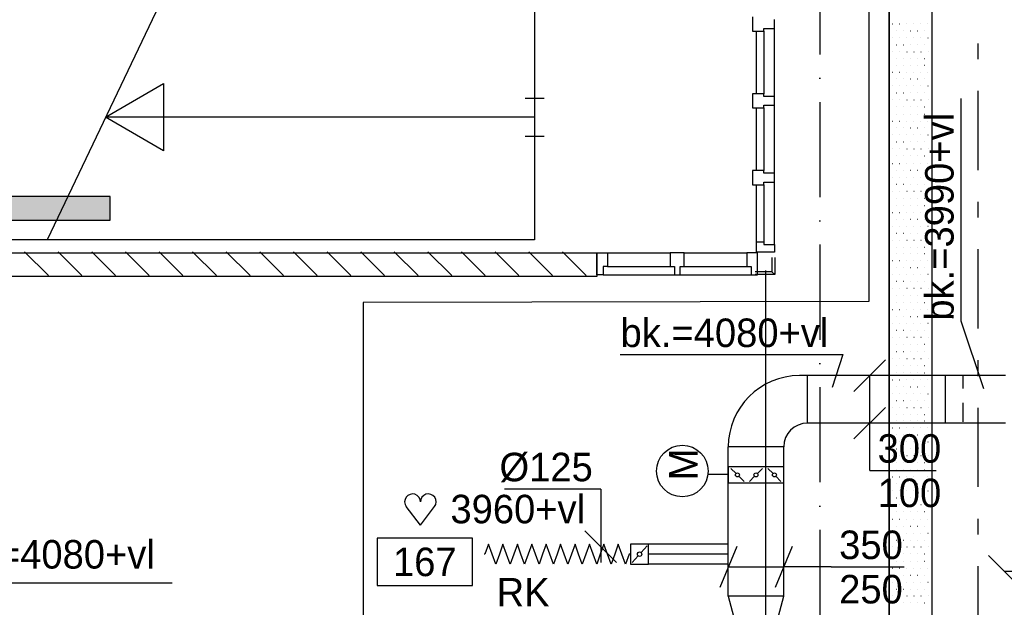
# Model space of a CAD drawing. Extents: x 25315 to 170951, y 867852 to 951952.
# Tile 64 of 119: x 120174 to 126388, y 907059 to 910768. Entities that reach past the tile are written whole.
import ezdxf
from ezdxf.enums import TextEntityAlignment as Align

# ---------------------------------------------------------------- set-up
doc = ezdxf.new("R2010")
doc.units = 0
doc.header["$LTSCALE"] = 100
for name, pattern in [('2322107', [2000, 1000, 1000]), ('2322109', [10, 5, -2, 1, -2]), ('CENTER2', [11.25, 7.5, -1.25, 1.25, -1.25]), ('DASHDOT', [9, 6, -1.5, 0, -1.5]), ('LURETOUR', [6, 4, -2])]:
    doc.linetypes.add(name, pattern=pattern)
doc.layers.get('0').update_dxf_attribs({"linetype": 'CONTINUOUS'})
for name, color, linetype in [('AL$7----_STRAMIEN', 1, 'DASHDOT'), ('ALN-----_BLOCKNAAM', 2, 'CONTINUOUS'), ('BOUW', 8, 'CONTINUOUS'), ('KABELGOOT', 8, 'CONTINUOUS'), ('WL531---', 4, 'CONTINUOUS'), ('WL561---', 4, 'CONTINUOUS'), ('WL561---_AANVOER', 4, 'CONTINUOUS'), ('WL570---', 3, 'CONTINUOUS'), ('WL570---_HARTLIJN', 7, 'CONTINUOUS'), ('WL570---_RETOUR', 3, 'CONTINUOUS'), ('WL570---_TOEVOER', 3, 'CONTINUOUS'), ('WM570---', 1, 'CONTINUOUS')]:
    doc.layers.add(name, color=color, linetype=linetype)
doc.styles.add('BURO-018', font='BUROFONT.shx', dxfattribs={"height": 180})
doc.styles.get("Standard").update_dxf_attribs({"font": 'ISOCP'})

# ---------------------------------------------------------------- blocks, each defined once
blk = doc.blocks.new('2322401')
at = {"color": 0, "linetype": 'CONTINUOUS'}
for p, q in [((-0.5, 0.5, 1), (-0.5, 0.5)), ((-0.5, 0.5, 1), (-0.5, -0.5, 1)), ((0.5, 0.5, 1), (-0.5, 0.5, 1)), ((0.5, 0.5), (-0.5, 0.5)), ((-0.5, 0.5), (-0.5, -0.5)), ((0.5, 0.5, 1), (0.5, 0.5)), ((0.5, -0.5, 1), (0.5, 0.5, 1)), ((0.5, -0.5), (0.5, 0.5)), ((-0.5, -0.5, 1), (-0.5, -0.5)), ((-0.5, -0.5, 1), (0.5, -0.5, 1)), ((-0.5, -0.5), (0.5, -0.5)), ((0.5, -0.5, 1), (0.5, -0.5))]:
    blk.add_line(p, q, dxfattribs=at)
blk = doc.blocks.new('VER90')
at = {"linetype": 'CONTINUOUS'}
blk.add_lwpolyline([(45, 139), (-45, 139), (-45, 67), (-28, 67), (-28, 0), (28, 0), (28, 67), (45, 67)], close=True, dxfattribs=at)
at = {"layer": 'ALN-----_BLOCKNAAM', "linetype": 'CONTINUOUS'}
blk.add_text('VER90', height=1, dxfattribs=at).set_placement((0, 0))
blk = doc.blocks.new('*U179', base_point=(126788.7, 136758.7))
at = {"layer": 'WM570---', "linetype": 'CONTINUOUS'}
for p, q in [((126289, 136858.4), (126488.4, 136659)), ((127089, 136858.4), (127288.4, 136659)), ((126388.7, 136758.7), (127188.7, 136758.7))]:
    blk.add_line(p, q, dxfattribs=at)
at = {"layer": 'WM570---', "linetype": 'CONTINUOUS', "style": 'BURO-018'}
for s, p in [('800', (126788.7, 136808.7)), ('200', (126788.7, 136708.7))]:
    blk.add_text(s, height=180, dxfattribs=at).set_placement(p, align=Align.CENTER)
blk = doc.blocks.new('CVHATCH1')
at = {"color": 0, "linetype": 'CONTINUOUS'}
blk.add_solid([(-0.5, -0.5), (0.5, -0.5), (-0.5, 0.5), (0.5, 0.5)], dxfattribs=at)
blk = doc.blocks.new('LU-1D-F-7D398')
at = {"color": 0, "linetype": 'CONTINUOUS'}
for p, q in [((-455, 0), (-432.2, 62.5)), ((-432.2, 62.5), (-409.5, 0)), ((-364, 0), (-341.2, 62.5)), ((-341.2, 62.5), (-318.5, 0)), ((-273, 0), (-250.2, 62.5)), ((-250.2, 62.5), (-227.5, 0)), ((-182, 0), (-159.2, 62.5)), ((-159.2, 62.5), (-136.5, 0)), ((-91, 0), (-68.2, 62.5)), ((-68.2, 62.5), (-45.5, 0)), ((0, 0), (22.7, 62.5)), ((22.7, 62.5), (45.5, 0)), ((91, 0), (113.7, 62.5)), ((113.7, 62.5), (136.5, 0)), ((182, 0), (204.7, 62.5)), ((204.7, 62.5), (227.5, 0)), ((273, 0), (295.7, 62.5)), ((295.7, 62.5), (318.5, 0)), ((364, 0), (386.7, 62.5)), ((386.7, 62.5), (409.5, 0)), ((-460.2, 0), (-455, 0)), ((-409.5, 0), (-386.7, -62.5)), ((-386.7, -62.5), (-364, 0)), ((-318.5, 0), (-295.7, -62.5)), ((-295.7, -62.5), (-273, 0)), ((-227.5, 0), (-204.7, -62.5)), ((-204.7, -62.5), (-182, 0)), ((-136.5, 0), (-113.7, -62.5)), ((-113.7, -62.5), (-91, 0)), ((-45.5, 0), (-22.7, -62.5)), ((-22.7, -62.5), (0, 0)), ((45.5, 0), (68.2, -62.5)), ((68.2, -62.5), (91, 0)), ((136.5, 0), (159.2, -62.5)), ((159.2, -62.5), (182, 0)), ((227.5, 0), (250.2, -62.5)), ((250.2, -62.5), (273, 0)), ((318.5, 0), (341.2, -62.5)), ((341.2, -62.5), (364, 0)), ((409.5, 0), (432.2, -62.5)), ((432.2, -62.5), (455, 0)), ((455, 0), (460.2, 0))]:
    blk.add_line(p, q, dxfattribs=at)
blk = doc.blocks.new('LU-1D-KL1-7D71')
at = {"color": 0, "linetype": 'CONTINUOUS'}
for p, q in [((-56.5, 62.5), (-56.5, -62.5)), ((56.5, 62.5), (-56.5, 62.5)), ((56.5, -62.5), (56.5, 62.5)), ((47, 52), (9.5, 10.5)), ((-9.5, -10.5), (-47, -52)), ((-56.5, -62.5), (56.5, -62.5))]:
    blk.add_line(p, q, dxfattribs=at)
blk.add_circle((0, 0), 14.1, dxfattribs=at)
blk = doc.blocks.new('LU-1D-K-7D')
at = {"color": 0, "linetype": 'CONTINUOUS'}
for p, q in [((-0.5, 62.5), (0.5, 62.5)), ((-0.5, -62.5), (0.5, -62.5))]:
    blk.add_line(p, q, dxfattribs=at)
at = {"layer": 'WL570---_HARTLIJN', "linetype": 'CENTER2'}
blk.add_line((-0.5, 0), (0.5, 0), dxfattribs=at)
blk = doc.blocks.new('LU-ORND')
at = {"color": 0, "linetype": 'CONTINUOUS'}
for p, q in [((-3, 1.5), (-3, -1.5)), ((3, 1.5), (-3, 1.5)), ((3, -1.5), (3, 1.5)), ((-3, -1.5), (3, -1.5))]:
    blk.add_line(p, q, dxfattribs=at)
blk = doc.blocks.new('*U438', base_point=(124422.3, 596227.7))
at = {"color": 0, "linetype": 'CONTINUOUS'}
for p, q in [((124422.3, 596527.7), (123815.8, 596527.7)), ((124422.3, 596527.7), (124422.3, 596065.2)), ((124322.6, 596264.9), (124522, 596065.5))]:
    blk.add_line(p, q, dxfattribs=at)
at = {"layer": 'WM570---', "linetype": 'CONTINUOUS', "style": 'BURO-018'}
blk.add_text('%%c125', height=180, dxfattribs=at).set_placement((124372.3, 596577.7), align=Align.RIGHT)
blk = doc.blocks.new('HART')
at = {"color": 1}
for q in [(-39.7, 52.4), (39.7, 52.4)]:
    blk.add_line((0, 0), q, dxfattribs=at)
for centre, start, end in [((-22.1, 65.7), 0, 217.1867), ((22.1, 65.7), 322.8133, 180)]:
    blk.add_arc(centre, 22.1, start, end, dxfattribs=at)
blk = doc.blocks.new('LU-2D-KLC-15E64')
at = {"color": 0, "linetype": 'CONTINUOUS'}
for p, q in [((-50, 175), (-50, -175)), ((50, 175), (-50, 175)), ((8.8, 125.5), (41.2, 157.8)), ((50, -175), (50, 175)), ((-8.8, 107.8), (-41.2, 75.5)), ((-8.8, 8.8), (-41.2, 41.2)), ((8.8, -8.8), (41.2, -41.2)), ((8.8, -107.8), (41.2, -75.5)), ((-50, -175), (50, -175)), ((-8.8, -125.5), (-41.2, -157.8))]:
    blk.add_line(p, q, dxfattribs=at)
for centre in [(0, 116.7), (0, 0), (0, -116.7)]:
    blk.add_circle(centre, 12.5, dxfattribs=at)
blk = doc.blocks.new('LU-2D-K-12C')
at = {"color": 0, "linetype": 'CONTINUOUS'}
for p, q in [((-0.5, 150), (0.5, 150)), ((-0.5, -150), (0.5, -150))]:
    blk.add_line(p, q, dxfattribs=at)
blk = doc.blocks.new('LU-2D-K-15E')
at = {"color": 0, "linetype": 'CONTINUOUS'}
for p, q in [((-0.5, 175), (0.5, 175)), ((-0.5, -175), (0.5, -175))]:
    blk.add_line(p, q, dxfattribs=at)
blk = doc.blocks.new('LU-2D-VC-15EC8117')
at = {"color": 0, "linetype": 'CONTINUOUS'}
for p, q in [((0, 175), (0, -175)), ((279.9, 100), (0, 175)), ((279.9, -100), (279.9, 100)), ((0, -175), (279.9, -100))]:
    blk.add_line(p, q, dxfattribs=at)
blk = doc.blocks.new('*U485', base_point=(124874.7, 601642.1))
at = {"color": 0, "linetype": 'CONTINUOUS'}
for p, q in [((124578.6, 601772.4), (124470.7, 601511.9)), ((124928.6, 601772.4), (124820.7, 601511.9)), ((124524.7, 601642.1), (124874.7, 601642.1)), ((125174.7, 601642.1), (124874.7, 601642.1)), ((125174.7, 601642.1), (125634.6, 601642.1))]:
    blk.add_line(p, q, dxfattribs=at)
at = {"layer": 'WM570---', "linetype": 'CONTINUOUS', "style": 'BURO-018'}
for s, p in [('350', (125224.7, 601692.1)), ('250', (125224.7, 601412.1))]:
    blk.add_text(s, height=180, dxfattribs=at).set_placement(p)
blk = doc.blocks.new('*U487', base_point=(125538.5, 602348.3))
at = {"color": 0, "linetype": 'CONTINUOUS'}
for p, q in [((125438.8, 602548.6), (125638.2, 602748)), ((125538.5, 602348.3), (125538.5, 602648.3)), ((125438.8, 602248.6), (125638.2, 602448)), ((125538.5, 602048.4), (125538.5, 602348.3)), ((125538.5, 602048.4), (125958.5, 602048.4))]:
    blk.add_line(p, q, dxfattribs=at)
at = {"layer": 'WM570---', "linetype": 'CONTINUOUS', "style": 'BURO-018'}
for s, p in [('300', (125588.5, 602098.4)), ('100', (125588.5, 601818.4))]:
    blk.add_text(s, height=180, dxfattribs=at).set_placement(p)
blk = doc.blocks.new('LU-2D-BV--1-15E12C5A')
at = {"color": 0, "linetype": 'CONTINUOUS'}
for p, q in [((-300, -175), (-300, 175)), ((-300, 175), (-300, 175)), ((-300, -175), (-300, -175)), ((150, -325), (150, -275)), ((-150, -325), (150, -325))]:
    blk.add_line(p, q, dxfattribs=at)
for centre, radius in [((-300, -275), 450), ((-300, -325), 150)]:
    blk.add_arc(centre, radius, 0, 90, dxfattribs=at)

msp = doc.modelspace()

# ---------------------------------------------------------------- linework, layer by layer
at = {"color": 1, "linetype": 'BYBLOCK'}
for p, q in [((126115.9, 908865.3), (126115.9, 910270.9)), ((126258.3, 908439), (126115.9, 908865.3)), ((123963.4, 908654), (125368.9, 908654)), ((125368.9, 908654), (125302.4, 908446.6))]:
    msp.add_line(p, q, dxfattribs=at)
at = {"layer": 'AL$7----_STRAMIEN', "color": 1}
msp.add_line((125223.6, 948952.5), (125223.6, 877210.3), dxfattribs=at)
at = {"layer": 'BOUW'}
for p, q in [((121086.4, 910927.5), (120346.4, 909377.5)), ((124798.6, 910785.7), (124798.6, 910695.7)), ((124937.6, 910712.7), (124937.6, 910768.7)), ((124798.6, 910695.7), (124870.6, 910695.7)), ((124823.6, 910300.7), (124823.6, 910695.7)), ((124870.6, 910712.7), (124937.6, 910712.7)), ((124870.6, 910695.7), (124870.6, 910712.7)), ((124870.6, 910695.7), (124870.6, 910300.7)), ((124937.6, 910283.7), (124937.6, 910712.7)), ((120714.5, 910152.5), (121081, 910364.2)), ((121081, 910364.2), (121081, 909940.9)), ((123363.6, 910272.5), (123483.6, 910272.5)), ((124823.6, 909815.7), (124823.6, 910210.7)), ((124870.6, 910210.7), (124870.6, 909815.7)), ((124937.6, 909798.7), (124937.6, 910227.7)), ((123423.6, 910152.5), (120714.5, 910152.5)), ((121081, 909940.9), (120714.5, 910152.5)), ((123363.6, 910032.5), (123483.6, 910032.5)), ((124937.6, 909349.7), (124937.6, 909742.7)), ((124823.6, 909366.7), (124823.6, 909725.7)), ((124870.6, 909725.7), (124870.6, 909366.7)), ((118124.1, 909297.5), (123816.5, 909297.1)), ((120204.7, 909302.7), (120354.7, 909152.7)), ((120416.9, 909302.7), (120566.9, 909152.7)), ((120629, 909302.7), (120779, 909152.7)), ((120841.1, 909302.7), (120991.1, 909152.7)), ((121053.3, 909302.7), (121203.3, 909152.7)), ((121265.4, 909302.7), (121415.4, 909152.7)), ((121477.5, 909302.7), (121627.5, 909152.7)), ((121689.7, 909302.7), (121839.7, 909152.7)), ((121901.8, 909302.7), (122051.8, 909152.7)), ((122113.9, 909302.7), (122263.9, 909152.7)), ((122326.1, 909302.7), (122476.1, 909152.7)), ((122538.2, 909302.7), (122688.2, 909152.7)), ((122750.3, 909302.7), (122900.3, 909152.7)), ((122962.4, 909302.7), (123112.4, 909152.7)), ((123174.6, 909302.7), (123324.6, 909152.7)), ((123386.7, 909302.7), (123536.7, 909152.7)), ((123598.8, 909302.7), (123748.8, 909152.7)), ((123816.5, 909297.1), (123816.5, 909147.5)), ((124921.7, 909267.7), (124921.7, 909176.7)), ((124939.7, 909267.7), (124939.7, 909158.7)), ((124880.6, 909185.7), (124880.6, 900302.7)), ((123816.5, 909147.5), (118124.1, 909147.5)), ((124921.7, 909176.7), (124815.9, 909176.7)), ((124939.7, 909158.7), (124815.9, 909158.7)), ((124921.7, 909176.7), (124939.7, 909158.7))]:
    msp.add_line(p, q, dxfattribs=at)
for points in [[(119823.6, 910927.5), (123423.6, 910927.5), (123423.6, 909377.5), (119823.6, 909377.5)], [(124798.6, 910300.7), (124798.6, 910210.7), (124870.6, 910210.7), (124870.6, 910227.7), (124937.6, 910227.7), (124937.6, 910283.7), (124870.6, 910283.7), (124870.6, 910300.7)], [(124823.6, 909299.7), (124823.6, 909366.7), (124870.6, 909366.7), (124870.6, 909349.7), (124937.6, 909349.7), (124937.6, 909299.7)], [(123816.5, 909297.1), (123883.5, 909297.1), (123883.5, 909209.1), (123856.5, 909209.1), (123856.5, 909158.1), (123816.5, 909158.1)], [(124368.5, 909297.1), (124278.5, 909297.1), (124278.5, 909209.1), (124305.5, 909209.1), (124305.5, 909158.1), (124341.5, 909158.1), (124341.5, 909209.1), (124368.5, 909209.1)], [(124830.5, 909297.1), (124763.5, 909297.1), (124763.5, 909209.1), (124790.5, 909209.1), (124790.5, 909158.1), (124830.5, 909158.1)]]:
    msp.add_lwpolyline(points, close=True, dxfattribs=at)
for points in [[(123883.5, 909297.1), (124278.5, 909297.1)], [(124368.5, 909297.1), (124763.5, 909297.1)], [(123883.5, 909209.1), (124278.5, 909209.1)], [(124368.5, 909209.1), (124763.5, 909209.1)], [(123856.5, 909158.1), (124790.5, 909158.1)]]:
    msp.add_lwpolyline(points, dxfattribs=at)
at = {"layer": 'KABELGOOT', "color": 8}
for p, q in [((125662.3, 913379.1, 3710), (125662.3, 890546.9, 3710)), ((125662.3, 890546.9, 3650), (125662.3, 913379.1, 3650)), ((125932.3, 890546.9, 3650), (125932.3, 913379.1, 3650)), ((125932.3, 890546.9, 3710), (125932.3, 913379.1, 3710))]:
    msp.add_line(p, q, dxfattribs=at)
at = {"layer": 'WL531---', "linetype": '2322109'}
msp.add_line((126223.5, 899818.5), (126223.5, 915908.7), dxfattribs=at)
at = {"layer": 'WL531---', "color": 8}
for p, q in [((125683, 910740.9), (125683.7, 910740.9)), ((125727.5, 910740.9), (125728.2, 910740.9)), ((125771.9, 910740.9), (125772.6, 910740.9)), ((125816.4, 910740.9), (125817.1, 910740.9)), ((125860.8, 910740.9), (125861.5, 910740.9)), ((125905.3, 910740.9), (125906, 910740.9)), ((125705.6, 910697.1), (125706.3, 910697.1)), ((125750, 910697.1), (125750.7, 910697.1)), ((125794.5, 910697.1), (125795.2, 910697.1)), ((125838.9, 910697.1), (125839.6, 910697.1)), ((125883.4, 910697.1), (125884.1, 910697.1)), ((125683.7, 910653.4), (125684.4, 910653.4)), ((125706.3, 910609.6), (125707, 910609.6)), ((125728.2, 910653.4), (125728.9, 910653.4)), ((125750.7, 910609.6), (125751.4, 910609.6)), ((125772.6, 910653.4), (125773.3, 910653.4)), ((125795.2, 910609.6), (125795.9, 910609.6)), ((125817.1, 910653.4), (125817.8, 910653.4)), ((125839.6, 910609.6), (125840.3, 910609.6)), ((125861.5, 910653.4), (125862.2, 910653.4)), ((125884.1, 910609.6), (125884.8, 910609.6)), ((125906, 910653.4), (125906.7, 910653.4)), ((125684.4, 910565.9), (125685.1, 910565.9)), ((125728.9, 910565.9), (125729.6, 910565.9)), ((125773.3, 910565.9), (125774, 910565.9)), ((125817.8, 910565.9), (125818.5, 910565.9)), ((125862.2, 910565.9), (125862.9, 910565.9)), ((125906.7, 910565.9), (125907.4, 910565.9)), ((125707, 910522.1), (125707.7, 910522.1)), ((125751.4, 910522.1), (125752.1, 910522.1)), ((125795.9, 910522.1), (125796.6, 910522.1)), ((125840.3, 910522.1), (125841, 910522.1)), ((125884.8, 910522.1), (125885.5, 910522.1)), ((125683, 910437.5), (125683.7, 910437.5)), ((125704.9, 910481.2), (125705.6, 910481.2)), ((125727.5, 910437.5), (125728.2, 910437.5)), ((125749.3, 910481.2), (125750, 910481.2)), ((125771.9, 910437.5), (125772.6, 910437.5)), ((125793.8, 910481.2), (125794.5, 910481.2)), ((125816.4, 910437.5), (125817.1, 910437.5)), ((125838.2, 910481.2), (125838.9, 910481.2)), ((125860.8, 910437.5), (125861.5, 910437.5)), ((125882.7, 910481.2), (125883.4, 910481.2)), ((125905.3, 910437.5), (125906, 910437.5)), ((125705.6, 910393.7), (125706.3, 910393.7)), ((125750, 910393.7), (125750.7, 910393.7)), ((125794.5, 910393.7), (125795.2, 910393.7)), ((125838.9, 910393.7), (125839.6, 910393.7)), ((125883.4, 910393.7), (125884.1, 910393.7)), ((125683.7, 910350), (125684.4, 910350)), ((125706.3, 910306.2), (125707, 910306.2)), ((125728.2, 910350), (125728.9, 910350)), ((125750.7, 910306.2), (125751.4, 910306.2)), ((125772.6, 910350), (125773.3, 910350)), ((125795.2, 910306.2), (125795.9, 910306.2)), ((125817.1, 910350), (125817.8, 910350)), ((125839.6, 910306.2), (125840.3, 910306.2)), ((125861.5, 910350), (125862.2, 910350)), ((125884.1, 910306.2), (125884.8, 910306.2)), ((125906, 910350), (125906.7, 910350)), ((125684.4, 910262.5), (125685.1, 910262.5)), ((125728.9, 910262.5), (125729.6, 910262.5)), ((125773.3, 910262.5), (125774, 910262.5)), ((125817.8, 910262.5), (125818.5, 910262.5)), ((125862.2, 910262.5), (125862.9, 910262.5)), ((125906.7, 910262.5), (125907.4, 910262.5)), ((125707, 910218.7), (125707.7, 910218.7)), ((125751.4, 910218.7), (125752.1, 910218.7)), ((125795.9, 910218.7), (125796.6, 910218.7)), ((125840.3, 910218.7), (125841, 910218.7)), ((125884.8, 910218.7), (125885.5, 910218.7)), ((125683, 910128.3), (125683.7, 910128.3)), ((125704.9, 910172), (125705.6, 910172)), ((125727.5, 910128.3), (125728.2, 910128.3)), ((125749.3, 910172), (125750, 910172)), ((125771.9, 910128.3), (125772.6, 910128.3)), ((125793.8, 910172), (125794.5, 910172)), ((125816.4, 910128.3), (125817.1, 910128.3)), ((125838.2, 910172), (125838.9, 910172)), ((125860.8, 910128.3), (125861.5, 910128.3)), ((125882.7, 910172), (125883.4, 910172)), ((125905.3, 910128.3), (125906, 910128.3)), ((125705.6, 910084.5), (125706.3, 910084.5)), ((125750, 910084.5), (125750.7, 910084.5)), ((125794.5, 910084.5), (125795.2, 910084.5)), ((125838.9, 910084.5), (125839.6, 910084.5)), ((125883.4, 910084.5), (125884.1, 910084.5)), ((125683.7, 910040.8), (125684.4, 910040.8)), ((125706.3, 909997), (125707, 909997)), ((125728.2, 910040.8), (125728.9, 910040.8)), ((125750.7, 909997), (125751.4, 909997)), ((125772.6, 910040.8), (125773.3, 910040.8)), ((125795.2, 909997), (125795.9, 909997)), ((125817.1, 910040.8), (125817.8, 910040.8)), ((125839.6, 909997), (125840.3, 909997)), ((125861.5, 910040.8), (125862.2, 910040.8)), ((125884.1, 909997), (125884.8, 909997)), ((125906, 910040.8), (125906.7, 910040.8)), ((125684.4, 909953.3), (125685.1, 909953.3)), ((125728.9, 909953.3), (125729.6, 909953.3)), ((125773.3, 909953.3), (125774, 909953.3)), ((125817.8, 909953.3), (125818.5, 909953.3)), ((125862.2, 909953.3), (125862.9, 909953.3)), ((125906.7, 909953.3), (125907.4, 909953.3)), ((125707, 909909.5), (125707.7, 909909.5)), ((125751.4, 909909.5), (125752.1, 909909.5)), ((125795.9, 909909.5), (125796.6, 909909.5)), ((125840.3, 909909.5), (125841, 909909.5)), ((125884.8, 909909.5), (125885.5, 909909.5)), ((125683, 909861), (125683.7, 909861)), ((125705.6, 909817.2), (125706.3, 909817.2)), ((125727.5, 909861), (125728.2, 909861)), ((125750, 909817.2), (125750.7, 909817.2)), ((125771.9, 909861), (125772.6, 909861)), ((125794.5, 909817.2), (125795.2, 909817.2)), ((125816.4, 909861), (125817.1, 909861)), ((125838.9, 909817.2), (125839.6, 909817.2)), ((125860.8, 909861), (125861.5, 909861)), ((125883.4, 909817.2), (125884.1, 909817.2)), ((125905.3, 909861), (125906, 909861)), ((125683.7, 909773.5), (125684.4, 909773.5)), ((125728.2, 909773.5), (125728.9, 909773.5)), ((125772.6, 909773.5), (125773.3, 909773.5)), ((125817.1, 909773.5), (125817.8, 909773.5)), ((125861.5, 909773.5), (125862.2, 909773.5)), ((125906, 909773.5), (125906.7, 909773.5)), ((125684.4, 909686), (125685.1, 909686)), ((125706.3, 909729.7), (125707, 909729.7)), ((125728.9, 909686), (125729.6, 909686)), ((125750.7, 909729.7), (125751.4, 909729.7)), ((125773.3, 909686), (125774, 909686)), ((125795.2, 909729.7), (125795.9, 909729.7)), ((125817.8, 909686), (125818.5, 909686)), ((125839.6, 909729.7), (125840.3, 909729.7)), ((125862.2, 909686), (125862.9, 909686)), ((125884.1, 909729.7), (125884.8, 909729.7)), ((125906.7, 909686), (125907.4, 909686)), ((125707, 909642.2), (125707.7, 909642.2)), ((125751.4, 909642.2), (125752.1, 909642.2)), ((125795.9, 909642.2), (125796.6, 909642.2)), ((125840.3, 909642.2), (125841, 909642.2)), ((125884.8, 909642.2), (125885.5, 909642.2)), ((125704.9, 909595.5), (125705.6, 909595.5)), ((125749.3, 909595.5), (125750, 909595.5)), ((125793.8, 909595.5), (125794.5, 909595.5)), ((125838.2, 909595.5), (125838.9, 909595.5)), ((125882.7, 909595.5), (125883.4, 909595.5)), ((125683, 909551.8), (125683.7, 909551.8)), ((125705.6, 909508), (125706.3, 909508)), ((125727.5, 909551.8), (125728.2, 909551.8)), ((125750, 909508), (125750.7, 909508)), ((125771.9, 909551.8), (125772.6, 909551.8)), ((125794.5, 909508), (125795.2, 909508)), ((125816.4, 909551.8), (125817.1, 909551.8)), ((125838.9, 909508), (125839.6, 909508)), ((125860.8, 909551.8), (125861.5, 909551.8)), ((125883.4, 909508), (125884.1, 909508)), ((125905.3, 909551.8), (125906, 909551.8)), ((125683.7, 909464.3), (125684.4, 909464.3)), ((125728.2, 909464.3), (125728.9, 909464.3)), ((125772.6, 909464.3), (125773.3, 909464.3)), ((125817.1, 909464.3), (125817.8, 909464.3)), ((125861.5, 909464.3), (125862.2, 909464.3)), ((125906, 909464.3), (125906.7, 909464.3)), ((125684.4, 909376.8), (125685.1, 909376.8)), ((125706.3, 909420.5), (125707, 909420.5)), ((125728.9, 909376.8), (125729.6, 909376.8)), ((125750.7, 909420.5), (125751.4, 909420.5)), ((125773.3, 909376.8), (125774, 909376.8)), ((125795.2, 909420.5), (125795.9, 909420.5)), ((125817.8, 909376.8), (125818.5, 909376.8)), ((125839.6, 909420.5), (125840.3, 909420.5)), ((125862.2, 909376.8), (125862.9, 909376.8)), ((125884.1, 909420.5), (125884.8, 909420.5)), ((125906.7, 909376.8), (125907.4, 909376.8)), ((125707, 909333), (125707.7, 909333)), ((125751.4, 909333), (125752.1, 909333)), ((125795.9, 909333), (125796.6, 909333)), ((125840.3, 909333), (125841, 909333)), ((125884.8, 909333), (125885.5, 909333)), ((125683, 909248.4), (125683.7, 909248.4)), ((125704.9, 909292.1), (125705.6, 909292.1)), ((125727.5, 909248.4), (125728.2, 909248.4)), ((125749.3, 909292.1), (125750, 909292.1)), ((125771.9, 909248.4), (125772.6, 909248.4)), ((125793.8, 909292.1), (125794.5, 909292.1)), ((125816.4, 909248.4), (125817.1, 909248.4)), ((125838.2, 909292.1), (125838.9, 909292.1)), ((125860.8, 909248.4), (125861.5, 909248.4)), ((125882.7, 909292.1), (125883.4, 909292.1)), ((125905.3, 909248.4), (125906, 909248.4)), ((125705.6, 909204.6), (125706.3, 909204.6)), ((125750, 909204.6), (125750.7, 909204.6)), ((125794.5, 909204.6), (125795.2, 909204.6)), ((125838.9, 909204.6), (125839.6, 909204.6)), ((125883.4, 909204.6), (125884.1, 909204.6)), ((125683.7, 909160.9), (125684.4, 909160.9)), ((125706.3, 909117.1), (125707, 909117.1)), ((125728.2, 909160.9), (125728.9, 909160.9)), ((125750.7, 909117.1), (125751.4, 909117.1)), ((125772.6, 909160.9), (125773.3, 909160.9)), ((125795.2, 909117.1), (125795.9, 909117.1)), ((125817.1, 909160.9), (125817.8, 909160.9)), ((125839.6, 909117.1), (125840.3, 909117.1)), ((125861.5, 909160.9), (125862.2, 909160.9)), ((125884.1, 909117.1), (125884.8, 909117.1)), ((125906, 909160.9), (125906.7, 909160.9)), ((125684.4, 909073.4), (125685.1, 909073.4)), ((125728.9, 909073.4), (125729.6, 909073.4)), ((125773.3, 909073.4), (125774, 909073.4)), ((125817.8, 909073.4), (125818.5, 909073.4)), ((125862.2, 909073.4), (125862.9, 909073.4)), ((125906.7, 909073.4), (125907.4, 909073.4)), ((125707, 909029.6), (125707.7, 909029.6)), ((125751.4, 909029.6), (125752.1, 909029.6)), ((125795.9, 909029.6), (125796.6, 909029.6)), ((125840.3, 909029.6), (125841, 909029.6)), ((125884.8, 909029.6), (125885.5, 909029.6)), ((125683, 908939.2), (125683.7, 908939.2)), ((125704.9, 908982.9), (125705.6, 908982.9)), ((125727.5, 908939.2), (125728.2, 908939.2)), ((125749.3, 908982.9), (125750, 908982.9)), ((125771.9, 908939.2), (125772.6, 908939.2)), ((125793.8, 908982.9), (125794.5, 908982.9)), ((125816.4, 908939.2), (125817.1, 908939.2)), ((125838.2, 908982.9), (125838.9, 908982.9)), ((125860.8, 908939.2), (125861.5, 908939.2)), ((125882.7, 908982.9), (125883.4, 908982.9)), ((125905.3, 908939.2), (125906, 908939.2)), ((125705.6, 908895.4), (125706.3, 908895.4)), ((125750, 908895.4), (125750.7, 908895.4)), ((125794.5, 908895.4), (125795.2, 908895.4)), ((125838.9, 908895.4), (125839.6, 908895.4)), ((125883.4, 908895.4), (125884.1, 908895.4)), ((125683.7, 908851.7), (125684.4, 908851.7)), ((125706.3, 908807.9), (125707, 908807.9)), ((125728.2, 908851.7), (125728.9, 908851.7)), ((125750.7, 908807.9), (125751.4, 908807.9)), ((125772.6, 908851.7), (125773.3, 908851.7)), ((125795.2, 908807.9), (125795.9, 908807.9)), ((125817.1, 908851.7), (125817.8, 908851.7)), ((125839.6, 908807.9), (125840.3, 908807.9)), ((125861.5, 908851.7), (125862.2, 908851.7)), ((125884.1, 908807.9), (125884.8, 908807.9)), ((125906, 908851.7), (125906.7, 908851.7)), ((125684.4, 908764.2), (125685.1, 908764.2)), ((125728.9, 908764.2), (125729.6, 908764.2)), ((125773.3, 908764.2), (125774, 908764.2)), ((125817.8, 908764.2), (125818.5, 908764.2)), ((125862.2, 908764.2), (125862.9, 908764.2)), ((125906.7, 908764.2), (125907.4, 908764.2)), ((125707, 908720.4), (125707.7, 908720.4)), ((125751.4, 908720.4), (125752.1, 908720.4)), ((125795.9, 908720.4), (125796.6, 908720.4)), ((125840.3, 908720.4), (125841, 908720.4)), ((125884.8, 908720.4), (125885.5, 908720.4)), ((125684.4, 908629), (125685.1, 908629)), ((125706.3, 908672.8), (125707, 908672.8)), ((125728.9, 908629), (125729.6, 908629)), ((125750.7, 908672.8), (125751.4, 908672.8)), ((125773.3, 908629), (125774, 908629)), ((125795.2, 908672.8), (125795.9, 908672.8)), ((125817.8, 908629), (125818.5, 908629)), ((125839.6, 908672.8), (125840.3, 908672.8)), ((125862.2, 908629), (125862.9, 908629)), ((125884.1, 908672.8), (125884.8, 908672.8)), ((125906.7, 908629), (125907.4, 908629)), ((125707, 908585.3), (125707.7, 908585.3)), ((125751.4, 908585.3), (125752.1, 908585.3)), ((125795.9, 908585.3), (125796.6, 908585.3)), ((125840.3, 908585.3), (125841, 908585.3)), ((125884.8, 908585.3), (125885.5, 908585.3)), ((125704.9, 908538.6), (125705.6, 908538.6)), ((125749.3, 908538.6), (125750, 908538.6)), ((125793.8, 908538.6), (125794.5, 908538.6)), ((125838.2, 908538.6), (125838.9, 908538.6)), ((125882.7, 908538.6), (125883.4, 908538.6)), ((125683, 908494.8), (125683.7, 908494.8)), ((125705.6, 908451.1), (125706.3, 908451.1)), ((125727.5, 908494.8), (125728.2, 908494.8)), ((125750, 908451.1), (125750.7, 908451.1)), ((125771.9, 908494.8), (125772.6, 908494.8)), ((125794.5, 908451.1), (125795.2, 908451.1)), ((125816.4, 908494.8), (125817.1, 908494.8)), ((125838.9, 908451.1), (125839.6, 908451.1)), ((125860.8, 908494.8), (125861.5, 908494.8)), ((125883.4, 908451.1), (125884.1, 908451.1)), ((125905.3, 908494.8), (125906, 908494.8)), ((125683.7, 908407.3), (125684.4, 908407.3)), ((125728.2, 908407.3), (125728.9, 908407.3)), ((125772.6, 908407.3), (125773.3, 908407.3)), ((125817.1, 908407.3), (125817.8, 908407.3)), ((125861.5, 908407.3), (125862.2, 908407.3)), ((125906, 908407.3), (125906.7, 908407.3)), ((125684.4, 908319.8), (125685.1, 908319.8)), ((125706.3, 908363.6), (125707, 908363.6)), ((125728.9, 908319.8), (125729.6, 908319.8)), ((125750.7, 908363.6), (125751.4, 908363.6)), ((125773.3, 908319.8), (125774, 908319.8)), ((125795.2, 908363.6), (125795.9, 908363.6)), ((125817.8, 908319.8), (125818.5, 908319.8)), ((125839.6, 908363.6), (125840.3, 908363.6)), ((125862.2, 908319.8), (125862.9, 908319.8)), ((125884.1, 908363.6), (125884.8, 908363.6)), ((125906.7, 908319.8), (125907.4, 908319.8)), ((125707, 908276.1), (125707.7, 908276.1)), ((125751.4, 908276.1), (125752.1, 908276.1)), ((125795.9, 908276.1), (125796.6, 908276.1)), ((125840.3, 908276.1), (125841, 908276.1)), ((125884.8, 908276.1), (125885.5, 908276.1)), ((125683, 908191.4), (125683.7, 908191.4)), ((125704.9, 908235.2), (125705.6, 908235.2)), ((125727.5, 908191.4), (125728.2, 908191.4)), ((125749.3, 908235.2), (125750, 908235.2)), ((125771.9, 908191.4), (125772.6, 908191.4)), ((125793.8, 908235.2), (125794.5, 908235.2)), ((125816.4, 908191.4), (125817.1, 908191.4)), ((125838.2, 908235.2), (125838.9, 908235.2)), ((125860.8, 908191.4), (125861.5, 908191.4)), ((125882.7, 908235.2), (125883.4, 908235.2)), ((125905.3, 908191.4), (125906, 908191.4)), ((125705.6, 908147.7), (125706.3, 908147.7)), ((125750, 908147.7), (125750.7, 908147.7)), ((125794.5, 908147.7), (125795.2, 908147.7)), ((125838.9, 908147.7), (125839.6, 908147.7)), ((125883.4, 908147.7), (125884.1, 908147.7)), ((125683.7, 908103.9), (125684.4, 908103.9)), ((125728.2, 908103.9), (125728.9, 908103.9)), ((125772.6, 908103.9), (125773.3, 908103.9)), ((125817.1, 908103.9), (125817.8, 908103.9)), ((125861.5, 908103.9), (125862.2, 908103.9)), ((125906, 908103.9), (125906.7, 908103.9)), ((125684.4, 908016.4), (125685.1, 908016.4)), ((125706.3, 908060.2), (125707, 908060.2)), ((125728.9, 908016.4), (125729.6, 908016.4)), ((125750.7, 908060.2), (125751.4, 908060.2)), ((125773.3, 908016.4), (125774, 908016.4)), ((125795.2, 908060.2), (125795.9, 908060.2)), ((125817.8, 908016.4), (125818.5, 908016.4)), ((125839.6, 908060.2), (125840.3, 908060.2)), ((125862.2, 908016.4), (125862.9, 908016.4)), ((125884.1, 908060.2), (125884.8, 908060.2)), ((125906.7, 908016.4), (125907.4, 908016.4)), ((125707, 907972.7), (125707.7, 907972.7)), ((125751.4, 907972.7), (125752.1, 907972.7)), ((125795.9, 907972.7), (125796.6, 907972.7)), ((125840.3, 907972.7), (125841, 907972.7)), ((125884.8, 907972.7), (125885.5, 907972.7)), ((125683, 907882.2), (125683.7, 907882.2)), ((125704.9, 907926), (125705.6, 907926)), ((125727.5, 907882.2), (125728.2, 907882.2)), ((125749.3, 907926), (125750, 907926)), ((125771.9, 907882.2), (125772.6, 907882.2)), ((125793.8, 907926), (125794.5, 907926)), ((125816.4, 907882.2), (125817.1, 907882.2)), ((125838.2, 907926), (125838.9, 907926)), ((125882.7, 907926), (125883.4, 907926)), ((125905.3, 907882.2), (125906, 907882.2)), ((125705.6, 907838.5), (125706.3, 907838.5)), ((125750, 907838.5), (125750.7, 907838.5)), ((125838.9, 907838.5), (125839.6, 907838.5)), ((125883.4, 907838.5), (125884.1, 907838.5)), ((125683.7, 907794.7), (125684.4, 907794.7)), ((125706.3, 907751), (125707, 907751)), ((125728.2, 907794.7), (125728.9, 907794.7)), ((125750.7, 907751), (125751.4, 907751)), ((125772.6, 907794.7), (125773.3, 907794.7)), ((125795.2, 907751), (125795.9, 907751)), ((125817.1, 907794.7), (125817.8, 907794.7)), ((125884.1, 907751), (125884.8, 907751)), ((125906, 907794.7), (125906.7, 907794.7)), ((125684.4, 907707.2), (125685.1, 907707.2)), ((125728.9, 907707.2), (125729.6, 907707.2)), ((125773.3, 907707.2), (125774, 907707.2)), ((125817.8, 907707.2), (125818.5, 907707.2)), ((125862.2, 907707.2), (125862.9, 907707.2)), ((125906.7, 907707.2), (125907.4, 907707.2)), ((125707, 907663.5), (125707.7, 907663.5)), ((125751.4, 907663.5), (125752.1, 907663.5)), ((125795.9, 907663.5), (125796.6, 907663.5)), ((125840.3, 907663.5), (125841, 907663.5)), ((125884.8, 907663.5), (125885.5, 907663.5)), ((125683, 907614.9), (125683.7, 907614.9)), ((125705.6, 907571.2), (125706.3, 907571.2)), ((125727.5, 907614.9), (125728.2, 907614.9)), ((125750, 907571.2), (125750.7, 907571.2)), ((125771.9, 907614.9), (125772.6, 907614.9)), ((125794.5, 907571.2), (125795.2, 907571.2)), ((125816.4, 907614.9), (125817.1, 907614.9)), ((125838.9, 907571.2), (125839.6, 907571.2)), ((125860.8, 907614.9), (125861.5, 907614.9)), ((125883.4, 907571.2), (125884.1, 907571.2)), ((125905.3, 907614.9), (125906, 907614.9)), ((125683.7, 907527.4), (125684.4, 907527.4)), ((125728.2, 907527.4), (125728.9, 907527.4)), ((125772.6, 907527.4), (125773.3, 907527.4)), ((125817.1, 907527.4), (125817.8, 907527.4)), ((125861.5, 907527.4), (125862.2, 907527.4)), ((125906, 907527.4), (125906.7, 907527.4)), ((125684.4, 907439.9), (125685.1, 907439.9)), ((125706.3, 907483.7), (125707, 907483.7)), ((125728.9, 907439.9), (125729.6, 907439.9)), ((125750.7, 907483.7), (125751.4, 907483.7)), ((125773.3, 907439.9), (125774, 907439.9)), ((125795.2, 907483.7), (125795.9, 907483.7)), ((125817.8, 907439.9), (125818.5, 907439.9)), ((125839.6, 907483.7), (125840.3, 907483.7)), ((125862.2, 907439.9), (125862.9, 907439.9)), ((125884.1, 907483.7), (125884.8, 907483.7)), ((125906.7, 907439.9), (125907.4, 907439.9)), ((125707, 907396.2), (125707.7, 907396.2)), ((125751.4, 907396.2), (125752.1, 907396.2)), ((125795.9, 907396.2), (125796.6, 907396.2)), ((125840.3, 907396.2), (125841, 907396.2)), ((125884.8, 907396.2), (125885.5, 907396.2)), ((125704.9, 907349.5), (125705.6, 907349.5)), ((125749.3, 907349.5), (125750, 907349.5)), ((125793.8, 907349.5), (125794.5, 907349.5)), ((125838.2, 907349.5), (125838.9, 907349.5)), ((125882.7, 907349.5), (125883.4, 907349.5)), ((125683, 907305.7), (125683.7, 907305.7)), ((125705.6, 907262), (125706.3, 907262)), ((125727.5, 907305.7), (125728.2, 907305.7)), ((125750, 907262), (125750.7, 907262)), ((125771.9, 907305.7), (125772.6, 907305.7)), ((125794.5, 907262), (125795.2, 907262)), ((125816.4, 907305.7), (125817.1, 907305.7)), ((125838.9, 907262), (125839.6, 907262)), ((125860.8, 907305.7), (125861.5, 907305.7)), ((125883.4, 907262), (125884.1, 907262)), ((125905.3, 907305.7), (125906, 907305.7)), ((125683.7, 907218.2), (125684.4, 907218.2)), ((125728.2, 907218.2), (125728.9, 907218.2)), ((125772.6, 907218.2), (125773.3, 907218.2)), ((125817.1, 907218.2), (125817.8, 907218.2)), ((125861.5, 907218.2), (125862.2, 907218.2)), ((125906, 907218.2), (125906.7, 907218.2)), ((125684.4, 907130.7), (125685.1, 907130.7)), ((125706.3, 907174.5), (125707, 907174.5)), ((125728.9, 907130.7), (125729.6, 907130.7)), ((125750.7, 907174.5), (125751.4, 907174.5)), ((125773.3, 907130.7), (125774, 907130.7)), ((125795.2, 907174.5), (125795.9, 907174.5)), ((125817.8, 907130.7), (125818.5, 907130.7)), ((125839.6, 907174.5), (125840.3, 907174.5)), ((125862.2, 907130.7), (125862.9, 907130.7)), ((125884.1, 907174.5), (125884.8, 907174.5)), ((125906.7, 907130.7), (125907.4, 907130.7)), ((125707, 907087), (125707.7, 907087)), ((125751.4, 907087), (125752.1, 907087)), ((125795.9, 907087), (125796.6, 907087)), ((125840.3, 907087), (125841, 907087)), ((125884.8, 907087), (125885.5, 907087))]:
    msp.add_line(p, q, dxfattribs=at)
at = {"layer": 'WL561---_AANVOER', "linetype": '2322107'}
for p, q in [((125533.5, 908988.7, 0), (122340.8, 908983.7, 0)), ((122340.8, 908983.7, 0), (122340.8, 905987.9, 0))]:
    msp.add_line(p, q, dxfattribs=at)
at = {"layer": 'WL570---', "color": 4}
msp.add_line((125533.5, 916677.6), (125533.5, 908988.7, 0), dxfattribs=at)
at = {"layer": 'WL570---_RETOUR', "color": 1}
msp.add_line((124640.3, 907897.3), (124520, 907897.3), dxfattribs=at)
msp.add_circle((124356.1, 907919), 162.8, dxfattribs=at)
at = {"layer": 'WL570---_TOEVOER'}
for p, q in [((126014.3, 908519.9), (126014.3, 908221.3)), ((126127.4, 908519.9), (126127.4, 908439.2)), ((126127.4, 908350.4), (126127.4, 908229.4))]:
    msp.add_line(p, q, dxfattribs=at)
at = {"layer": 'WM570---'}
msp.add_line((119629.6, 907212.8), (121136.7, 907212.8), dxfattribs=at)

# ---------------------------------------------------------------- block references
at = {"layer": 'BOUW', "rotation": 89.99999999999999}
msp.add_blockref('VER90', (124937.6, 909770.7), dxfattribs=at)
at = {"layer": 'WL561---', "xscale": 2240, "yscale": 150, "rotation": 180}
for name, zscale in [('2322401', 400), ('CVHATCH1', 2240)]:
    msp.add_blockref(name, (119625.4, 909577.5, 120), dxfattribs=dict(at, zscale=zscale))
at = {"layer": 'WL570---_RETOUR', "linetype": 'CONTINUOUS'}
for name, p, rotation in [('LU-2D-KLC-15E64', (124820.8, 907894.8), 270), ('LU-1D-KL1-7D71', (124086.2, 907394.1), 180)]:
    msp.add_blockref(name, p, dxfattribs=dict(at, rotation=rotation))
at = {"layer": 'WL570---_RETOUR', "linetype": 'LURETOUR', "rotation": 180}
msp.add_blockref('LU-1D-F-7D398', (123565.1, 907394.1), dxfattribs=at)
at = {"layer": 'WL570---_RETOUR', "linetype": 'LURETOUR', "xscale": 508.9810701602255, "rotation": 180}
msp.add_blockref('LU-1D-K-7D', (124393.8, 907394.1), dxfattribs=at)
at = {"layer": 'WL570---_TOEVOER', "linetype": 'CONTINUOUS'}
for name, p, rotation in [('LU-2D-BV--1-15E12C5A', (124820.8, 908371.4), 90), ('LU-2D-VC-15EC8117', (124820.8, 907129.9), 270)]:
    msp.add_blockref(name, p, dxfattribs=dict(at, rotation=rotation))
for name, p, xscale, rotation in [('LU-2D-K-12C', (125771, 908371.4), 1250.409893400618, 180), ('LU-2D-K-15E', (124820.8, 907600.6), 941.5059997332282, 90)]:
    msp.add_blockref(name, p, dxfattribs=dict(at, xscale=xscale, rotation=rotation))
at = {"layer": 'WM570---'}
for name, p in [('*U487', (125538.5, 908221.4)), ('*U438', (123840.8, 907504.6)), ('*U485', (124995.8, 907313.5)), ('*U179', (126788.7, 907286.5))]:
    msp.add_blockref(name, p, dxfattribs=at)
at = {"layer": 'WM570---', "xscale": 2.25, "yscale": 2.25, "zscale": 2.25}
msp.add_blockref('HART', (122702.9, 907577), dxfattribs=at)
at = {"layer": 'WM570---'}
ref = msp.add_blockref('LU-ORND', (122730.6, 907345.9), dxfattribs=dict(at, xscale=100, yscale=100, zscale=100))
ref.add_attrib('LU_TEXT1', '167', dxfattribs={"layer": '0', "color": 1, "linetype": 'CONTINUOUS', "height": 180, "style": 'BURO-018'}).set_placement((122730.6, 907345.9), align=Align.MIDDLE)

# ---------------------------------------------------------------- texts
at = {"layer": 'WL570---', "color": 1, "style": 'BURO-018'}
msp.add_text('RK', height=180, dxfattribs=at).set_placement((123183.8, 907064.2))
at = {"layer": 'WL570---_RETOUR', "color": 1, "style": 'BURO-018'}
msp.add_text('M', height=180, rotation=90, dxfattribs=at).set_placement((124452.6, 907860.5))
at = {"layer": 'WM570---', "color": 1, "style": 'BURO-018'}
msp.add_text('bk.=3990+vl', height=180, rotation=90, dxfattribs=at).set_placement((126068.2, 908868))
for s, p in [('bk.=4080+vl', (123966.1, 908701.7)), ('3960+vl', (122892.3, 907589.2)), ('bk.=4080+vl', (119715.1, 907303.5))]:
    msp.add_text(s, height=180, dxfattribs=at).set_placement(p)

doc.saveas('drawing.dxf')
